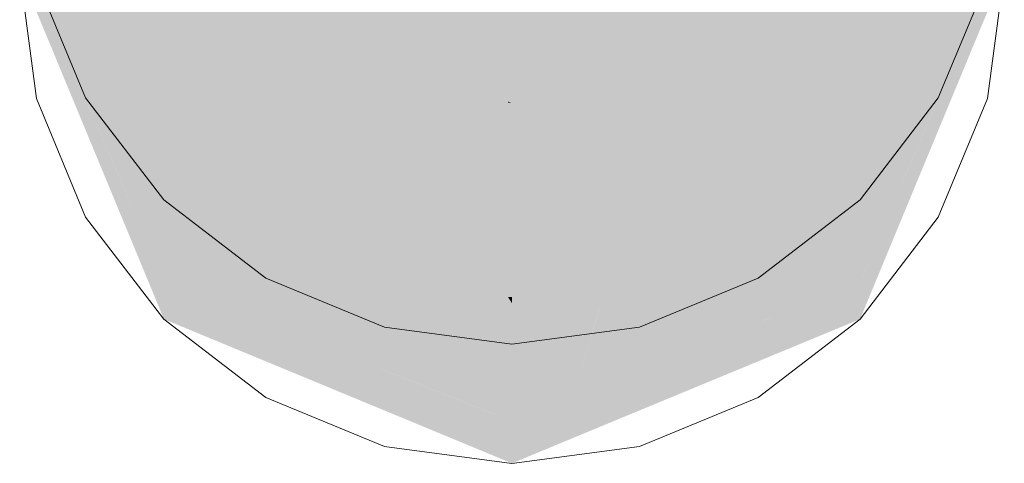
# Model space of a CAD drawing. Extents: x -223 to 557, y -138 to 606.
# Tile 37 of 142: x 15.474 to 16.574, y 7.589 to 8.084. Entities that reach past the tile are written whole.
import ezdxf

# ---------------------------------------------------------------- set-up
doc = ezdxf.new("R2010")
doc.units = 0
doc.layers.get('0').update_dxf_attribs({"lineweight": 35})
doc.layers.add('0-Shading', color=7, linetype='Continuous', lineweight=35)
doc.layers.add('H_Vorlauf_OG', color=1, linetype='Continuous', lineweight=18, true_color=0xff0000)

# ---------------------------------------------------------------- blocks, each defined once
blk = doc.blocks.new('Shading-A07ALDT11N', base_point=(16.4127, 8.9635))
at = {"layer": '0-Shading', "color": 12, "true_color": 0xdd0000}
for points in [[(16.0238, 8.0579), (15.7962, 8.0579), (16.0238, 8.2755)], [(15.7962, 8.0579), (16.0238, 8.2755), (16.0215, 8.2755)], [(16.226, 8.0618), (16.0238, 8.0618), (16.3081, 8.276)], [(16.0238, 8.0618), (16.3081, 8.276), (16.0238, 8.276)], [(15.7962, 8.0579), (15.8452, 8.1052), (15.6349, 8.1052)], [(16.2211, 8.0491), (16.4127, 8.1052), (16.2426, 8.1052)], [(16.0238, 7.9913), (16.0238, 8.0579), (15.7962, 8.0579)], [(16.0238, 8.0026), (16.226, 8.0618), (16.0238, 8.0618)], [(16.2211, 8.0491), (16.1824, 8.0491), (16.226, 8.0618)], [(16.0625, 8.0026), (16.0238, 8.0026), (16.2211, 8.0491)], [(16.0238, 8.0026), (16.2211, 8.0491), (16.1824, 8.0491)], [(16.0238, 7.9913), (16.0625, 8.0026), (16.0238, 8.0026)]]:
    blk.add_solid(points, dxfattribs=at)
at = {"layer": '0-Shading', "color": 14, "true_color": 0x9d0000}
for points in [[(15.6349, 8.0454), (15.6349, 8.2383), (15.5426, 8.2383)], [(16.4127, 8.0454), (16.505, 8.2383), (16.4127, 8.2383)], [(15.6349, 7.9123), (15.6349, 8.098), (15.5461, 8.098)], [(16.4127, 7.9123), (16.505, 8.1052), (16.4127, 8.1052)]]:
    blk.add_solid(points, dxfattribs=at)
at = {"layer": '0-Shading', "color": 14, "true_color": 0x920000}
for points in [[(15.5829, 8.0454), (15.5588, 8.2046), (15.5146, 8.2046)], [(15.6349, 8.0454), (15.5829, 8.0454), (15.5588, 8.2046)], [(16.4647, 8.0454), (16.4127, 8.0454), (16.533, 8.2046)], [(16.4127, 8.0454), (16.533, 8.2046), (16.4888, 8.2046)], [(16.4647, 7.9123), (16.4127, 7.9123), (16.5738, 8.1667)], [(16.4127, 7.9123), (16.5738, 8.1667), (16.5344, 8.1667)], [(15.522, 8.0543), (15.5461, 8.098), (15.5033, 8.098)], [(15.567, 8.0543), (15.522, 8.0543), (15.5461, 8.098)], [(15.5829, 7.9123), (15.567, 8.0543), (15.522, 8.0543)], [(15.6349, 7.9123), (15.5829, 7.9123), (15.567, 8.0543)], [(15.6349, 7.9242), (15.6349, 8.0454), (15.5829, 8.0454)], [(16.4127, 7.9242), (16.4647, 8.0454), (16.4127, 8.0454)], [(15.6349, 7.791), (15.6349, 7.9123), (15.5829, 7.9123)], [(16.4127, 7.791), (16.4647, 7.9123), (16.4127, 7.9123)]]:
    blk.add_solid(points, dxfattribs=at)
at = {"layer": '0-Shading', "color": 16, "true_color": 0x850000}
for points in [[(15.5087, 8.0543), (15.4859, 8.1385), (15.4738, 8.1385)], [(15.522, 8.0543), (15.5087, 8.0543), (15.4859, 8.1385)], [(16.4298, 7.791), (16.4127, 7.791), (16.5738, 8.1385)], [(16.4127, 7.791), (16.5738, 8.1385), (16.5618, 8.1385)], [(15.6178, 7.9242), (15.5571, 8.1056), (15.5426, 8.1056)], [(15.6349, 7.9242), (15.6178, 7.9242), (15.5571, 8.1056)], [(16.4298, 7.9242), (16.4127, 7.9242), (16.505, 8.1056)], [(16.4127, 7.9242), (16.505, 8.1056), (16.4905, 8.1056)], [(15.522, 8.0222), (15.522, 8.0543), (15.5087, 8.0543)], [(15.5357, 8.0222), (15.522, 8.0222), (15.522, 8.0543)], [(15.6178, 7.791), (15.5357, 8.0222), (15.522, 8.0222)], [(15.6349, 7.791), (15.6178, 7.791), (15.5357, 8.0222)], [(15.6349, 7.8828), (15.6349, 7.9242), (15.6178, 7.9242)], [(16.4127, 7.8828), (16.4298, 7.9242), (16.4127, 7.9242)], [(15.6349, 7.7496), (15.6349, 7.791), (15.6178, 7.791)], [(16.4127, 7.7496), (16.4298, 7.791), (16.4127, 7.791)]]:
    blk.add_solid(points, dxfattribs=at)
at = {"layer": '0-Shading', "color": 12, "true_color": 0xc70000}
for points in [[(16.0238, 8.0454), (15.6349, 8.0454), (16.0238, 8.1244)], [(15.6349, 8.0454), (16.0238, 8.1244), (15.6349, 8.1244)], [(16.4127, 8.0454), (16.0238, 8.0454), (16.4127, 8.1244)], [(16.0238, 8.0454), (16.4127, 8.1244), (16.0238, 8.1244)], [(15.7962, 8.0579), (15.6349, 8.0579), (15.6349, 8.1052)], [(16.4127, 8.0491), (16.2211, 8.0491), (16.4127, 8.1052)], [(15.7036, 7.9123), (15.6349, 7.9123), (15.7962, 8.0579)], [(15.6349, 7.9123), (15.7962, 8.0579), (15.6349, 8.0579)], [(16.0193, 7.9926), (15.7547, 7.9926), (15.7962, 8.0579)], [(16.0238, 7.9059), (16.0238, 8.0454), (15.6349, 8.0454)], [(16.2006, 7.9913), (16.0238, 7.9913), (16.2211, 8.0491)], [(16.0238, 7.9059), (16.4127, 8.0454), (16.0238, 8.0454)], [(16.4127, 7.9123), (16.1724, 7.9123), (16.4127, 8.0491)], [(16.1724, 7.9123), (16.4127, 8.0491), (16.2211, 8.0491)], [(16.0193, 7.8922), (15.6909, 7.8922), (16.0193, 7.9926)], [(15.6909, 7.8922), (16.0193, 7.9926), (15.7547, 7.9926)], [(16.0238, 7.9913), (16.0193, 7.9913), (16.0193, 7.9926)], [(16.0238, 7.7744), (16.0193, 7.7744), (16.0238, 7.9913)], [(16.0193, 7.7744), (16.0238, 7.9913), (16.0193, 7.9913)], [(16.1372, 7.8134), (16.0238, 7.8134), (16.2006, 7.9913)], [(16.0238, 7.8134), (16.2006, 7.9913), (16.0238, 7.9913)], [(15.6909, 7.8922), (15.7036, 7.9123), (15.6349, 7.9123)], [(16.1372, 7.8134), (16.4127, 7.9123), (16.1724, 7.9123)], [(16.0193, 7.7744), (16.0193, 7.8922), (15.6909, 7.8922)], [(16.0238, 7.7728), (16.1372, 7.8134), (16.0238, 7.8134)], [(16.0238, 7.7728), (16.0238, 7.7744), (16.0193, 7.7744)]]:
    blk.add_solid(points, dxfattribs=at)
at = {"layer": '0-Shading', "color": 14, "true_color": 0xac0000}
for points in [[(15.973, 7.9242), (15.6349, 7.9242), (15.6349, 8.0454)], [(16.4127, 7.9242), (16.0747, 7.9242), (16.4127, 8.0454)], [(15.6805, 7.9059), (15.973, 7.9242), (15.6349, 7.9242)], [(16.0238, 7.9059), (15.6805, 7.9059), (15.973, 7.9242)], [(16.3671, 7.9059), (16.0238, 7.9059), (16.4127, 7.9242)], [(16.0238, 7.9059), (16.4127, 7.9242), (16.0747, 7.9242)], [(15.6909, 7.8922), (15.6349, 7.8922), (15.6349, 7.9123)], [(16.4127, 7.8134), (16.1372, 7.8134), (16.4127, 7.9123)], [(16.0238, 7.7686), (16.0238, 7.9059), (15.6805, 7.9059)], [(16.0238, 7.7686), (16.3671, 7.9059), (16.0238, 7.9059)], [(15.6909, 7.791), (15.6349, 7.791), (15.6909, 7.8922)], [(15.6349, 7.791), (15.6909, 7.8922), (15.6349, 7.8922)], [(16.0193, 7.7744), (16.0049, 7.7744), (15.6909, 7.8922)], [(16.0203, 7.7686), (15.6909, 7.7686), (15.6909, 7.8922)], [(16.1354, 7.8073), (16.1201, 7.8073), (16.1372, 7.8134)], [(16.4127, 7.791), (16.1305, 7.791), (16.4127, 7.8134)], [(16.1305, 7.791), (16.4127, 7.8134), (16.1372, 7.8134)], [(16.1233, 7.7673), (16.0238, 7.7673), (16.1354, 7.8073)], [(16.0391, 7.7728), (16.0238, 7.7728), (16.1354, 7.8073)], [(16.0238, 7.7728), (16.1354, 7.8073), (16.1201, 7.8073)], [(15.6909, 7.7686), (15.6909, 7.791), (15.6349, 7.791)], [(16.0919, 7.6627), (16.4127, 7.791), (16.1305, 7.791)], [(15.6942, 7.7673), (16.0203, 7.7686), (15.6909, 7.7686)], [(16.0238, 7.7673), (15.6942, 7.7673), (16.0203, 7.7686)], [(16.0238, 7.6354), (16.0238, 7.7673), (15.6942, 7.7673)], [(16.0238, 7.7673), (16.0193, 7.7744), (16.0049, 7.7744)], [(16.0238, 7.7728), (16.0203, 7.7728), (16.0193, 7.7744)], [(16.0238, 7.7673), (16.0238, 7.7728), (16.0203, 7.7728)], [(16.0238, 7.7673), (16.0391, 7.7728), (16.0238, 7.7728)], [(16.0919, 7.6627), (16.0238, 7.6627), (16.1233, 7.7673)], [(16.0238, 7.6627), (16.1233, 7.7673), (16.0238, 7.7673)], [(16.0238, 7.6354), (16.0919, 7.6627), (16.0238, 7.6627)]]:
    blk.add_solid(points, dxfattribs=at)
at = {"layer": '0-Shading', "color": 14, "true_color": 0x8e0000}
for points in [[(15.7383, 7.8828), (15.6349, 7.8828), (15.6349, 7.9242)], [(16.4127, 7.8828), (16.3093, 7.8828), (16.4127, 7.9242)], [(15.9107, 7.7686), (15.7383, 7.8828), (15.6349, 7.8828)], [(16.0238, 7.7686), (15.9107, 7.7686), (15.7383, 7.8828)], [(16.1369, 7.7686), (16.0238, 7.7686), (16.4127, 7.8828)], [(16.0238, 7.7686), (16.4127, 7.8828), (16.3093, 7.8828)], [(15.6909, 7.7686), (15.6349, 7.7686), (15.6349, 7.791)], [(16.4127, 7.7496), (16.3093, 7.7496), (16.4127, 7.791)], [(15.7142, 7.7496), (15.6349, 7.7496), (15.6909, 7.7686)], [(15.6349, 7.7496), (15.6909, 7.7686), (15.6349, 7.7686)], [(15.9053, 7.6828), (15.7962, 7.6828), (15.6909, 7.7686)], [(16.0238, 7.7217), (16.0238, 7.7686), (15.9107, 7.7686)], [(16.0238, 7.7217), (16.1369, 7.7686), (16.0238, 7.7686)], [(15.7962, 7.6828), (15.7142, 7.7496), (15.6349, 7.7496)], [(16.2027, 7.6627), (16.0919, 7.6627), (16.4127, 7.7496)], [(16.0919, 7.6627), (16.4127, 7.7496), (16.3093, 7.7496)], [(15.9107, 7.6354), (15.9053, 7.6828), (15.7962, 7.6828)], [(16.0238, 7.6354), (15.9107, 7.6354), (15.9053, 7.6828)], [(16.0919, 7.6354), (16.0238, 7.6354), (16.0919, 7.6627)], [(16.0919, 7.6168), (16.2027, 7.6627), (16.0919, 7.6627)], [(16.0238, 7.5885), (16.0238, 7.6354), (15.9107, 7.6354)], [(16.0919, 7.6168), (16.0238, 7.6168), (16.0919, 7.6354)], [(16.0238, 7.6168), (16.0919, 7.6354), (16.0238, 7.6354)], [(16.0238, 7.5885), (16.0919, 7.6168), (16.0238, 7.6168)]]:
    blk.add_solid(points, dxfattribs=at)
blk = doc.blocks.new('Geometrie-A07ALE4S1N', base_point=(-44.2033, 3.1729))
at = {"layer": 'H_Vorlauf_OG'}
for p, q in [((15.4925, 7.9962), (15.4738, 8.1385)), ((15.4925, 7.9962), (15.4738, 8.1385)), ((15.5475, 7.9967), (15.4925, 8.1294)), ((15.4925, 8.1294), (15.5475, 7.9967)), ((16.5551, 8.1294), (16.5001, 7.9967)), ((16.5001, 7.9967), (16.5551, 8.1294)), ((16.5738, 8.1385), (16.5551, 7.9962)), ((16.5738, 8.1385), (16.5551, 7.9962)), ((15.5475, 7.8635), (15.4925, 7.9962)), ((15.5475, 7.8635), (15.4925, 7.9962)), ((15.6349, 7.8828), (15.5475, 7.9967)), ((15.5475, 7.9967), (15.6349, 7.8828)), ((16.5001, 7.9967), (16.4127, 7.8828)), ((16.4127, 7.8828), (16.5001, 7.9967)), ((16.5551, 7.9962), (16.5001, 7.8635)), ((16.5551, 7.9962), (16.5001, 7.8635)), ((15.7488, 7.7954), (15.6349, 7.8828)), ((15.6349, 7.8828), (15.7488, 7.7954)), ((16.4127, 7.8828), (16.2988, 7.7954)), ((16.2988, 7.7954), (16.4127, 7.8828)), ((15.6349, 7.7496), (15.5475, 7.8635)), ((15.6349, 7.7496), (15.5475, 7.8635)), ((16.5001, 7.8635), (16.4127, 7.7496)), ((16.5001, 7.8635), (16.4127, 7.7496)), ((15.8815, 7.7405), (15.7488, 7.7954)), ((15.7488, 7.7954), (15.8815, 7.7405)), ((16.2988, 7.7954), (16.1662, 7.7405)), ((16.1662, 7.7405), (16.2988, 7.7954)), ((15.7488, 7.6622), (15.6349, 7.7496)), ((15.7488, 7.6622), (15.6349, 7.7496)), ((16.4127, 7.7496), (16.2988, 7.6622)), ((16.4127, 7.7496), (16.2988, 7.6622)), ((16.0238, 7.7217), (15.8815, 7.7405)), ((15.8815, 7.7405), (16.0238, 7.7217)), ((16.1662, 7.7405), (16.0238, 7.7217)), ((16.0238, 7.7217), (16.1662, 7.7405)), ((15.8815, 7.6073), (15.7488, 7.6622)), ((15.8815, 7.6073), (15.7488, 7.6622)), ((16.2988, 7.6622), (16.1662, 7.6073)), ((16.2988, 7.6622), (16.1662, 7.6073)), ((16.0238, 7.5885), (15.8815, 7.6073)), ((16.0238, 7.5885), (15.8815, 7.6073)), ((16.1662, 7.6073), (16.0238, 7.5885)), ((16.1662, 7.6073), (16.0238, 7.5885))]:
    blk.add_line(p, q, dxfattribs=at)

msp = doc.modelspace()

# ---------------------------------------------------------------- block references
at = {"linetype": 'Continuous', "ltscale": 0.35}
msp.add_blockref('Geometrie-A07ALE4S1N', (-44.2033, 3.1729), dxfattribs=at)
msp.add_blockref('Shading-A07ALDT11N', (16.4127, 8.9635))

doc.saveas('drawing.dxf')
